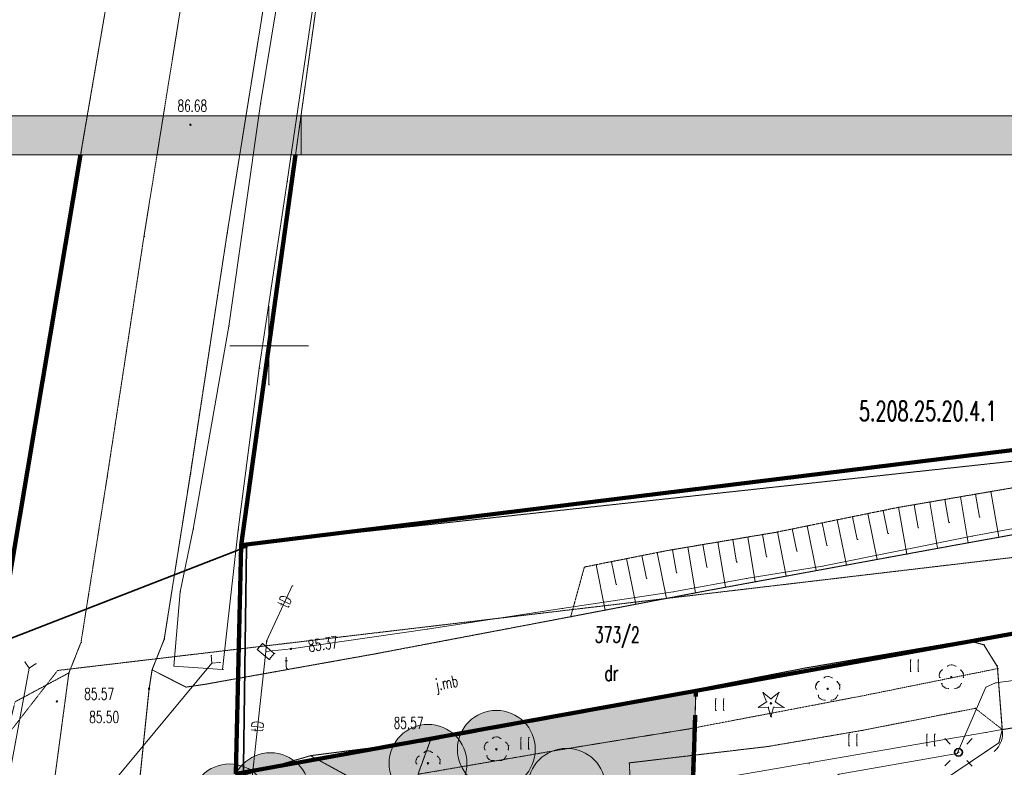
# Model space of a CAD drawing. Extents: x -280518 to 406552, y -27905 to 3675735.
# Tile 60 of 68: x -179824 to -116628, y 147579 to 195562. Entities that reach past the tile are written whole.
import ezdxf

# ---------------------------------------------------------------- set-up
doc = ezdxf.new("R2010")
doc.units = 0
doc.header["$MEASUREMENT"] = 0
for name, pattern in [('L_0_03', [1, 0.5, -0.5]), ('L_0_06', [2, 1.5, -0.5]), ('L_0_0C', [3, 2, -1]), ('Long Dashed', [2400, 1200, -1200]), ('Wipeout_Contour', [1000, 0, -1000])]:
    doc.linetypes.add(name, pattern=pattern)
for name, color, linetype, lineweight in [('000_Inne__niezydentyfikowane__Nr_Pióra__7', 7, 'Continuous', 13), ('0_Nr_Pióra__7', 7, 'Continuous', 13), ('ARCH MAPA RUSINOWO_Nr_Pióra__60', 230, 'Continuous', 211), ('Arch opisy_Nr_Pióra__80', 3, 'Continuous', 211), ('ARCH TABELA_Nr_Pióra__21', 7, 'Continuous', 9), ('arch wypelnienia_Nr_Pióra__19', 255, 'Continuous', 13), ('arch wypelnienia_Nr_Pióra__21', 7, 'Continuous', 9), ('brama_Nr_Pióra__7', 7, 'Continuous', 13), ('bt_Nr_Pióra__7', 7, 'Continuous', 13), ('drzewo_iglaste_Nr_Pióra__7', 7, 'Continuous', 13), ('drzewo_lisciaste_Nr_Pióra__7', 7, 'Continuous', 13), ('furtka_Nr_Pióra__7', 7, 'Continuous', 13), ('GES_UrzadzeniaSiecElektroenergetyczna_P_Nr_Pióra__1', 7, 'Continuous', 25), ('jezdnia_Atr17_Nr_Pióra__7', 7, 'Continuous', 13), ('jezdnia_Nr_Pióra__7', 7, 'Continuous', 13), ('kraweznik_Nr_Pióra__7', 7, 'Continuous', 13), ('ogr_Nr_Pióra__7', 7, 'Continuous', 13), ('opios_Nr_Pióra__7', 7, 'Continuous', 13), ('pikieta_sztuczna_Atr2_Nr_Pióra__7', 7, 'Continuous', 13), ('pikieta_sztuczna_Nr_Pióra__7', 7, 'Continuous', 13), ('przepust_Nr_Pióra__7', 7, 'Continuous', 13), ('przewod_elektroenergetyczny_podziemny_Nr_Pióra__7', 7, 'Continuous', 13), ('przewod_telekomunikacyjny_napowietrzny_Nr_Pióra__30', 134, 'Continuous', 35), ('przewod_telekomunikacyjny_podziemny_Atr1_Nr_Pióra__7', 7, 'Continuous', 13), ('przewod_telekomunikacyjny_podziemny_Nr_Pióra__7', 7, 'Continuous', 13), ('row_przydrozny__poligon__Nr_Pióra__7', 7, 'Continuous', 13), ('rzedna_Atr2_Nr_Pióra__7', 7, 'Continuous', 13), ('rzedna_Nr_Pióra__7', 7, 'Continuous', 13), ('skarpa_nieumocniona_Nr_Pióra__7', 7, 'Continuous', 13), ('szafa_telekomunikacyjna_lub_kontener_Atr17_Nr_Pióra__7', 7, 'Continuous', 13), ('szafa_telekomunikacyjna_lub_kontener_Nr_Pióra__7', 7, 'Continuous', 13), ('trawnik_Nr_Pióra__7', 7, 'Continuous', 13), ('Wstawianie_ramki_sekcyjnej_z_opisem_Nr_Pióra__7', 7, 'Continuous', 13), ('Zakres_Nr_Pióra__7', 7, 'Continuous', 13)]:
    doc.layers.add(name, color=color, linetype=linetype, lineweight=lineweight)
for name, color, linetype, lineweight, true_color in [('210_oznaczenie_konturu_uzytku_gruntowego_Nr_Pióra__3', 7, 'Continuous', 13, 0xff6600), ('211_numer_dzialki_ewidencyjnej_Nr_Pióra__96', 7, 'Continuous', 13, 0x00d59f), ('218_kontur_uzytku_gruntowego_Nr_Pióra__3', 7, 'Continuous', 13, 0xff6600), ('219_dzialka_ewidencyjna_Nr_Pióra__96', 7, 'Continuous', 13, 0x00d59f), ('arch wypelnienia_Nr_Pióra__4', 7, 'Continuous', 9, 0x029e21), ('Arch zieleń_Nr_Pióra__4', 7, 'Continuous', 9, 0x029e21)]:
    doc.layers.add(name, color=color, linetype=linetype, lineweight=lineweight, true_color=true_color)
doc.layers.add('GES_UrzadzeniaSiecElektroenergetyczna_P', color=7, linetype='Continuous')
doc.styles.add('GENERATED_STYLE_9', font='Simplex.shx', dxfattribs={"bigfont": 'BIGFONT.SHX'})
doc.linetypes.add('L_0_15_SHX', pattern='A,0,[2,Rusinowo ZAGOSPODAROWANIE1.Shx,S=7.5,R=0,X=0,Y=0],-7.5,0', length=7.5)
doc.linetypes.add('L_0_B0_SHX', pattern='A,0,[3,Rusinowo ZAGOSPODAROWANIE1.Shx,S=15,R=0,X=0,Y=0],-15,0', length=15)

msp = doc.modelspace()

# ---------------------------------------------------------------- hatches: boundary and pattern name
at = {"layer": 'arch wypelnienia_Nr_Pióra__19', "linetype": 'Continuous'}
h = msp.add_hatch(color=256, dxfattribs=at)
h.paths.add_polyline_path([(-280518, 189388), (-71768, 189388), (-71768, 42138), (-280518, 42138)], flags=0)
h.paths.add_polyline_path([(-268018, 44638), (-268018, 186888), (-74268, 186888), (-74268, 73694), (-161338, 73694), (-161768, 73694), (-161768, 44638)], flags=0)
at = {"layer": 'arch wypelnienia_Nr_Pióra__4', "linetype": 'Continuous', "lineweight": 0, "true_color": 0x014f10}
msp.add_hatch(color=108, dxfattribs=at).paths.add_polyline_path([(-171130, 92333), (-167659, 92164, 0.417012), (-165053, 94551), (-164925, 97560), (-161128, 97411), (-161275, 93664, 0.414214), (-159978, 92262, 0.414214), (-155991, 95959), (-155139, 117743), (-154868, 124687), (-159864, 124883), (-159755, 127681), (-154759, 127485), (-154727, 128285), (-143086, 127830), (-143176, 125536), (-141117, 125456), (-134732, 125206), (-134723, 125456), (-133823, 125421), (-133822, 125451), (-133322, 125431), (-133318, 125546), (-137298, 125735), (-136418, 152485), (-165958, 147155), (-167118, 146075), (-168671, 125240), (-155203, 124234), (-157213, 97309), (-170683, 98315)], flags=0)
at = {"layer": 'arch wypelnienia_Nr_Pióra__4', "linetype": 'Continuous', "lineweight": 0, "true_color": 0x002708}
for points in [[(-146728, 148735, 1), (-151728, 148735, 1)], [(-151118, 147835, 1), (-156118, 147835, 1)], [(-161228, 146015, 1), (-166228, 146015, 1)], [(-142218, 146295, 1), (-147218, 146295, 1)], [(-163848, 145295, 1), (-168848, 145295, 1)]]:
    msp.add_hatch(color=98, dxfattribs=at).paths.add_polyline_path(points, flags=0)
at = {"layer": 'drzewo_iglaste_Nr_Pióra__7', "linetype": 'Continuous'}
msp.add_hatch(color=256, dxfattribs=at).paths.add_polyline_path([(-131608, 151635, 1), (-131608, 151735, 1)], flags=0)
at = {"layer": 'drzewo_lisciaste_Nr_Pióra__7', "linetype": 'Continuous'}
for points in [[(-120028, 153315, 1), (-120028, 153415, 1)], [(-127958, 152565, 1), (-127958, 152665, 1)], [(-149228, 148685, 1), (-149228, 148785, 1)], [(-153618, 147785, 1), (-153618, 147885, 1)]]:
    msp.add_hatch(color=256, dxfattribs=at).paths.add_polyline_path(points, flags=0)
at = {"layer": 'pikieta_sztuczna_Nr_Pióra__7', "linetype": 'Continuous'}
for points in [[(-168868, 188770, 1), (-168868, 188860, 1)], [(-171518, 152580, 1), (-171518, 152670, 1)], [(-177438, 151760, 1), (-177438, 151850, 1)], [(-153458, 149270, 1), (-153458, 149360, 1)]]:
    msp.add_hatch(color=256, dxfattribs=at).paths.add_polyline_path(points, flags=0)
at = {"layer": 'rzedna_Nr_Pióra__7', "linetype": 'Continuous'}
msp.add_hatch(color=256, dxfattribs=at).paths.add_polyline_path([(-162408, 155130, 1), (-162408, 155220, 1)], flags=0)

# ---------------------------------------------------------------- linework, layer by layer
at = {"layer": '000_Inne__niezydentyfikowane__Nr_Pióra__7', "linetype": 'Continuous', "flags": 128}
for points in [[(-119448, 164945), (-118948, 161985)], [(-118468, 165115), (-118218, 163635)], [(-117488, 165275), (-116988, 162345)], [(-122408, 164435), (-122158, 162945)], [(-121418, 164605), (-120908, 161635)], [(-120438, 164775), (-120178, 163295)], [(-125388, 163865), (-124788, 160925)], [(-124398, 164065), (-124098, 162585)], [(-123408, 164265), (-122888, 161265)], [(-129278, 163075), (-128698, 160205)], [(-128318, 163265), (-128018, 161825)], [(-127348, 163465), (-126758, 160555)], [(-126368, 163665), (-126068, 162205)], [(-132138, 162515), (-131898, 161085)], [(-131188, 162685), (-130618, 159855)], [(-130238, 162875), (-129948, 161455)], [(-135978, 161875), (-135728, 160415)], [(-135008, 162035), (-134528, 159135)], [(-134048, 162195), (-133808, 160755)], [(-133098, 162355), (-132608, 159485)], [(-139888, 161165), (-139598, 159695)], [(-138908, 161365), (-138318, 158415)], [(-137928, 161545), (-137678, 160065)], [(-136948, 161715), (-136458, 158775)], [(-142818, 160585), (-142238, 157665)], [(-141838, 160775), (-141548, 159315)], [(-140868, 160975), (-140288, 158045)]]:
    msp.add_lwpolyline(points, dxfattribs=at)
at = {"layer": '0_Nr_Pióra__7', "linetype": 'Continuous'}
for p, q in [((-164368, 190155), (-164318, 190155)), ((-168868, 188815), (-168818, 188815)), ((-162658, 185185), (-162608, 185185)), ((-171848, 181655), (-171798, 181655)), ((-166508, 181855), (-166458, 181855)), ((-163838, 177125), (-163788, 177125)), ((-166408, 175885), (-166358, 175885)), ((-166338, 174625), (-166288, 174625)), ((-161338, 174625), (-161288, 174625)), ((-164448, 173205), (-164398, 173205)), ((-163838, 172125), (-163788, 172125)), ((-174208, 166215), (-174158, 166215)), ((-168868, 166415), (-168818, 166415)), ((-119448, 164945), (-119398, 164945)), ((-118468, 165115), (-118418, 165115)), ((-117488, 165275), (-117438, 165275)), ((-122408, 164435), (-122358, 164435)), ((-121418, 164605), (-121368, 164605)), ((-120438, 164775), (-120388, 164775)), ((-125388, 163865), (-125338, 163865)), ((-124398, 164065), (-124348, 164065)), ((-123518, 164245), (-123468, 164245)), ((-123408, 164265), (-123358, 164265)), ((-129278, 163075), (-129228, 163075)), ((-128318, 163265), (-128268, 163265)), ((-127348, 163465), (-127298, 163465)), ((-126368, 163665), (-126318, 163665)), ((-120178, 163295), (-120128, 163295)), ((-118218, 163635), (-118168, 163635)), ((-168698, 162865), (-168648, 162865)), ((-165808, 162825), (-165758, 162825)), ((-132138, 162515), (-132088, 162515)), ((-131328, 162655), (-131278, 162655)), ((-131188, 162685), (-131138, 162685)), ((-130238, 162875), (-130188, 162875)), ((-124098, 162585), (-124048, 162585)), ((-122158, 162945), (-122108, 162945)), ((-118708, 162415), (-118658, 162415)), ((-135978, 161875), (-135928, 161875)), ((-135008, 162035), (-134958, 162035)), ((-134048, 162195), (-133998, 162195)), ((-133098, 162355), (-133048, 162355)), ((-128018, 161825), (-127968, 161825)), ((-126068, 162205), (-126018, 162205)), ((-120018, 161795), (-119968, 161795)), ((-118948, 161985), (-118898, 161985)), ((-116988, 162345), (-116938, 162345)), ((-139888, 161165), (-139838, 161165)), ((-138908, 161365), (-138858, 161365)), ((-138238, 161495), (-138188, 161495)), ((-137928, 161545), (-137878, 161545)), ((-136948, 161715), (-136898, 161715)), ((-129948, 161455), (-129898, 161455)), ((-122888, 161265), (-122838, 161265)), ((-120908, 161635), (-120858, 161635)), ((-142818, 160585), (-142768, 160585)), ((-141838, 160775), (-141788, 160775)), ((-140868, 160975), (-140818, 160975)), ((-133808, 160755), (-133758, 160755)), ((-131898, 161085), (-131848, 161085)), ((-126758, 160555), (-126708, 160555)), ((-124788, 160925), (-124738, 160925)), ((-143578, 160435), (-143528, 160435)), ((-137678, 160065), (-137628, 160065)), ((-135728, 160415), (-135678, 160415)), ((-128698, 160205), (-128648, 160205)), ((-128298, 160485), (-128248, 160485)), ((-141548, 159315), (-141498, 159315)), ((-139598, 159695), (-139548, 159695)), ((-133188, 159695), (-133138, 159695)), ((-132608, 159485), (-132558, 159485)), ((-130618, 159855), (-130568, 159855)), ((-169528, 158835), (-169478, 158835)), ((-162328, 159225), (-162278, 159225)), ((-137878, 158845), (-137828, 158845)), ((-136458, 158775), (-136408, 158775)), ((-135668, 158925), (-135618, 158925)), ((-134528, 159135), (-134478, 159135)), ((-140288, 158045), (-140238, 158045)), ((-138318, 158415), (-138268, 158415)), ((-145018, 157765), (-144968, 157765)), ((-142238, 157665), (-142188, 157665)), ((-144458, 157245), (-144408, 157245)), ((-153678, 156455), (-153628, 156455)), ((-175888, 155595), (-175838, 155595)), ((-170548, 155795), (-170498, 155795)), ((-164249, 155518), (-164199, 155518)), ((-163978, 155685), (-163928, 155685)), ((-119018, 155725), (-118968, 155725)), ((-164571, 155136), (-164521, 155136)), ((-164028, 155005), (-163978, 155005)), ((-163484, 154875), (-163434, 154875)), ((-162408, 155175), (-162358, 155175)), ((-162408, 155175), (-162358, 155175)), ((-157038, 154855), (-156988, 154855)), ((-117938, 155445), (-117888, 155445)), ((-179501, 154348), (-179451, 154348)), ((-178805, 154218), (-178755, 154218)), ((-167534, 154764), (-167484, 154764)), ((-167488, 154265), (-167438, 154265)), ((-166989, 154311), (-166939, 154311)), ((-163806, 154492), (-163756, 154492)), ((-122659, 154484), (-122609, 154484)), ((-122159, 154484), (-122109, 154484)), ((-179218, 153935), (-179168, 153935)), ((-177388, 153795), (-177338, 153795)), ((-176668, 153635), (-176618, 153635)), ((-171328, 153835), (-171278, 153835)), ((-169938, 154065), (-169888, 154065)), ((-166798, 153865), (-166748, 153865)), ((-129388, 153955), (-129338, 153955)), ((-122659, 153734), (-122609, 153734)), ((-122159, 153734), (-122109, 153734)), ((-120788, 153613), (-120738, 153613)), ((-120615, 153831), (-120565, 153831)), ((-120289, 154068), (-120239, 154068)), ((-120028, 154165), (-119978, 154165)), ((-119767, 154068), (-119717, 154068)), ((-119440, 153831), (-119390, 153831)), ((-119267, 153613), (-119217, 153613)), ((-117098, 154095), (-117048, 154095)), ((-117058, 153915), (-117008, 153915)), ((-128545, 153081), (-128495, 153081)), ((-128219, 153318), (-128169, 153318)), ((-127958, 153415), (-127908, 153415)), ((-127697, 153318), (-127647, 153318)), ((-127370, 153081), (-127320, 153081)), ((-120777, 153336), (-120727, 153336)), ((-120652, 152950), (-120602, 152950)), ((-120028, 153365), (-119978, 153365)), ((-119403, 152950), (-119353, 152950)), ((-119278, 153336), (-119228, 153336)), ((-117188, 153005), (-117138, 153005)), ((-171518, 152625), (-171468, 152625)), ((-171518, 152625), (-171468, 152625)), ((-169148, 152725), (-169098, 152725)), ((-167938, 152905), (-167888, 152905)), ((-136758, 152515), (-136708, 152515)), ((-132120, 152391), (-132070, 152391)), ((-131096, 152391), (-131046, 152391)), ((-128718, 152863), (-128668, 152863)), ((-128707, 152586), (-128657, 152586)), ((-127958, 152615), (-127908, 152615)), ((-127208, 152586), (-127158, 152586)), ((-127197, 152863), (-127147, 152863)), ((-120497, 152717), (-120447, 152717)), ((-120229, 152643), (-120179, 152643)), ((-119827, 152643), (-119777, 152643)), ((-119558, 152717), (-119508, 152717)), ((-117818, 152725), (-117768, 152725)), ((-177438, 151805), (-177388, 151805)), ((-135159, 151984), (-135109, 151984)), ((-134659, 151984), (-134609, 151984)), ((-131891, 151778), (-131841, 151778)), ((-131608, 151984), (-131558, 151984)), ((-131608, 151685), (-131558, 151685)), ((-131325, 151778), (-131275, 151778)), ((-128582, 152200), (-128532, 152200)), ((-128427, 151967), (-128377, 151967)), ((-128159, 151893), (-128109, 151893)), ((-127757, 151893), (-127707, 151893)), ((-127488, 151967), (-127438, 151967)), ((-127333, 152200), (-127283, 152200)), ((-125838, 152145), (-125788, 152145)), ((-143918, 151185), (-143868, 151185)), ((-135159, 151234), (-135109, 151234)), ((-134659, 151234), (-134609, 151234)), ((-132436, 151417), (-132386, 151417)), ((-131783, 151445), (-131733, 151445)), ((-131433, 151445), (-131383, 151445)), ((-130780, 151417), (-130730, 151417)), ((-118498, 151365), (-118448, 151365)), ((-131608, 150815), (-131558, 150815)), ((-136928, 150035), (-136878, 150035)), ((-125768, 149945), (-125718, 149945)), ((-117827, 149821), (-117777, 149821)), ((-116758, 150005), (-116708, 150005)), ((-153458, 149315), (-153408, 149315)), ((-153458, 149315), (-153408, 149315)), ((-149815, 149201), (-149765, 149201)), ((-149489, 149438), (-149439, 149438)), ((-149228, 149535), (-149178, 149535)), ((-148967, 149438), (-148917, 149438)), ((-148640, 149201), (-148590, 149201)), ((-147659, 149484), (-147609, 149484)), ((-147159, 149484), (-147109, 149484)), ((-126599, 149714), (-126549, 149714)), ((-126099, 149714), (-126049, 149714)), ((-121599, 149714), (-121549, 149714)), ((-121099, 149714), (-121049, 149714)), ((-116978, 149145), (-116928, 149145)), ((-153879, 148538), (-153829, 148538)), ((-153618, 148635), (-153568, 148635)), ((-153357, 148538), (-153307, 148538)), ((-149988, 148983), (-149938, 148983)), ((-149977, 148706), (-149927, 148706)), ((-149228, 148735), (-149178, 148735)), ((-148478, 148706), (-148428, 148706)), ((-148467, 148983), (-148417, 148983)), ((-147659, 148734), (-147609, 148734)), ((-147159, 148734), (-147109, 148734)), ((-144958, 148735), (-144908, 148735)), ((-131798, 148915), (-131748, 148915)), ((-126599, 148964), (-126549, 148964)), ((-126099, 148964), (-126049, 148964)), ((-121599, 148964), (-121549, 148964)), ((-121099, 148964), (-121049, 148964)), ((-161158, 148325), (-161108, 148325)), ((-154378, 148083), (-154328, 148083)), ((-154205, 148301), (-154155, 148301)), ((-153030, 148301), (-152980, 148301)), ((-152857, 148083), (-152807, 148083)), ((-149852, 148320), (-149802, 148320)), ((-149697, 148087), (-149647, 148087)), ((-149429, 148013), (-149379, 148013)), ((-149027, 148013), (-148977, 148013)), ((-148758, 148087), (-148708, 148087)), ((-148603, 148320), (-148553, 148320)), ((-154367, 147806), (-154317, 147806)), ((-153618, 147835), (-153568, 147835)), ((-152868, 147806), (-152818, 147806)), ((-140698, 147865), (-140648, 147865)), ((-129178, 147795), (-129128, 147795))]:
    msp.add_line(p, q, dxfattribs=at)
at = {"layer": '218_kontur_uzytku_gruntowego_Nr_Pióra__3', "linetype": 'L_0_03', "flags": 128}
for points in [[(-165608, 161845), (-148978, 281225)], [(-171818, 210765), (-175658, 188385)], [(-175658, 188385), (-181298, 155035)], [(-92058, 169835), (-165608, 161845)], [(-165608, 161845), (-165958, 147155)], [(-165958, 147155), (-165608, 161845)], [(-82358, 162245), (-136418, 152485)], [(-136418, 152485), (-82358, 162245)], [(-165958, 147155), (-136418, 152485)], [(-136418, 152485), (-165958, 147155)], [(-136418, 152485), (-137298, 125735)], [(-137298, 125735), (-136418, 152485)]]:
    msp.add_lwpolyline(points, dxfattribs=at)
at = {"layer": '219_dzialka_ewidencyjna_Nr_Pióra__96', "linetype": 'Continuous', "flags": 128}
for points in [[(-143748, 318715), (-165608, 161845)], [(-175658, 188385), (-169398, 224835)], [(-181298, 155035), (-175658, 188385)], [(-92058, 169835), (-165608, 161845)], [(-136418, 152485), (-68048, 164825)], [(-165608, 161845), (-165958, 147155)], [(-165958, 147155), (-136418, 152485)], [(-137298, 125735), (-136418, 152485)]]:
    msp.add_lwpolyline(points, dxfattribs=at)
at = {"layer": 'ARCH MAPA RUSINOWO_Nr_Pióra__60', "linetype": 'Continuous', "flags": 128}
for points in [[(-175911, 186888), (-181298, 155035), (-200386, 147026)], [(-165608, 161845), (-162118, 186888)], [(-137298, 125735), (-136473, 150813)]]:
    msp.add_lwpolyline(points, dxfattribs=at)
at = {"layer": 'Arch opisy_Nr_Pióra__80', "linetype": 'Long Dashed'}
for p, q in [((-136418, 152485), (-165958, 147155)), ((-137298, 125735), (-136418, 152485))]:
    msp.add_line(p, q, dxfattribs=at)
at = {"layer": 'ARCH TABELA_Nr_Pióra__21', "linetype": 'Continuous'}
for p, q in [((-161768, 186888), (-161768, 189388)), ((-161768, 186888), (-161768, 189388)), ((-278018, 186888), (-171768, 186888)), ((-171768, 186888), (-74268, 186888))]:
    msp.add_line(p, q, dxfattribs=at)
at = {"layer": 'arch wypelnienia_Nr_Pióra__21', "linetype": 'Continuous', "flags": 128}
for points in [[(-280518, 189388), (-71768, 189388), (-71768, 42138), (-280518, 42138)], [(-268018, 44638), (-268018, 186888), (-74268, 186888), (-74268, 73694), (-161338, 73694), (-161768, 73694), (-161768, 44638)]]:
    msp.add_lwpolyline(points, close=True, dxfattribs=at)
at = {"layer": 'Arch zieleń_Nr_Pióra__4', "linetype": 'Continuous'}
for centre in [(-149228, 148735), (-153618, 147835), (-163728, 146015), (-144718, 146295), (-166348, 145295)]:
    msp.add_circle(centre, 2500, dxfattribs=at)
at = {"layer": 'brama_Nr_Pióra__7', "linetype": 'Continuous'}
msp.add_line((-113417, 150495), (-116758, 150005), dxfattribs=at)
at = {"layer": 'drzewo_iglaste_Nr_Pióra__7', "linetype": 'Continuous', "flags": 128}
for points in [[(-131891, 151778), (-132120, 152391)], [(-132120, 152391), (-131608, 151984)], [(-131608, 151984), (-131096, 152391)], [(-131096, 152391), (-131325, 151778)], [(-132436, 151417), (-131891, 151778)], [(-131325, 151778), (-130780, 151417)], [(-131783, 151445), (-132436, 151417)], [(-131608, 150815), (-131783, 151445)], [(-131433, 151445), (-131608, 150815)], [(-130780, 151417), (-131433, 151445)]]:
    msp.add_lwpolyline(points, dxfattribs=at)
at = {"layer": 'drzewo_iglaste_Nr_Pióra__7', "linetype": 'Continuous'}
msp.add_circle((-131608, 151685), 50, dxfattribs=at)
at = {"layer": 'drzewo_lisciaste_Nr_Pióra__7', "linetype": 'Continuous'}
for centre in [(-120028, 153365), (-127958, 152615), (-149228, 148735), (-153618, 147835)]:
    msp.add_circle(centre, 50, dxfattribs=at)
for centre, start, end in [((-120408, 153489), 121.308, 202.548), ((-120028, 153765), 49.272, 130.728), ((-119648, 153489), 337.452, 58.692), ((-128338, 152739), 121.308, 202.548), ((-127958, 153015), 49.272, 130.728), ((-127578, 152739), 337.452, 58.692), ((-120263, 153041), 193.221, 274.871), ((-119793, 153041), 265.129, 346.779), ((-128193, 152291), 193.221, 274.871), ((-127723, 152291), 265.129, 346.779), ((-149608, 148859), 121.308, 202.548), ((-149228, 149135), 49.272, 130.728), ((-148848, 148859), 337.452, 58.692), ((-153618, 148235), 49.272, 130.728), ((-153998, 147959), 121.308, 202.548), ((-153238, 147959), 337.452, 58.692), ((-149463, 148411), 193.221, 274.871), ((-148993, 148411), 265.129, 346.779)]:
    msp.add_arc(centre, 400, start, end, dxfattribs=at)
at = {"layer": 'furtka_Nr_Pióra__7', "linetype": 'Continuous', "flags": 128}
msp.add_lwpolyline([(-116758, 150005), (-117827, 149821)], dxfattribs=at)
at = {"layer": 'furtka_Nr_Pióra__7', "linetype": 'Continuous'}
msp.add_arc((-118236, 149751), 1500, 309.75164, 9.77, dxfattribs=at)
at = {"layer": 'jezdnia_Nr_Pióra__7', "linetype": 'L_0_06', "flags": 128}
for points in [[(-176668, 153635), (-178658, 138785), (-182548, 142015), (-180118, 151785)], [(-154258, 147135), (-153938, 145235), (-153698, 143705), (-155418, 143415), (-157498, 143075), (-157758, 144365), (-157988, 145245), (-158218, 146115), (-158428, 146835), (-161158, 148325), (-153458, 149315)]]:
    msp.add_lwpolyline(points, close=True, dxfattribs=at)
at = {"layer": 'kraweznik_Nr_Pióra__7', "linetype": 'Continuous', "flags": 128}
for points in [[(-178408, 47705), (-178068, 63225), (-177958, 66335), (-177738, 71655), (-177478, 78255), (-177218, 86205), (-176948, 92825), (-176758, 97375), (-176058, 109515), (-174568, 124875), (-172928, 138825), (-172568, 142445), (-171518, 152625), (-171328, 153835), (-170548, 155795), (-168868, 166415), (-166508, 181855), (-163618, 199855)], [(-88538, 167375), (-93118, 166505), (-101378, 165165), (-120018, 161795), (-135668, 158925), (-144458, 157245), (-157038, 154855), (-167938, 152905), (-169148, 152725), (-171328, 153835)], [(-116758, 150005), (-117058, 153915), (-117098, 154095), (-117938, 155445), (-119018, 155725), (-129388, 153955), (-136758, 152515), (-143918, 151185), (-153458, 149315)], [(-113417, 150495), (-116758, 150005)], [(-161158, 148325), (-167808, 146385), (-168938, 144535), (-172568, 142445)]]:
    msp.add_lwpolyline(points, dxfattribs=at)
at = {"layer": 'pikieta_sztuczna_Nr_Pióra__7', "linetype": 'Continuous'}
for centre in [(-168868, 188815), (-171518, 152625), (-177438, 151805), (-153458, 149315)]:
    msp.add_circle(centre, 45, dxfattribs=at)
at = {"layer": 'przepust_Nr_Pióra__7', "linetype": 'Continuous', "flags": 128}
for points in [[(-182148, 136625), (-167488, 154265)], [(-179218, 153935), (-179501, 154348)], [(-179218, 153935), (-178805, 154218)], [(-167488, 154265), (-167534, 154764)], [(-167488, 154265), (-166989, 154311)], [(-179218, 153935), (-182428, 136685)]]:
    msp.add_lwpolyline(points, dxfattribs=at)
at = {"layer": 'przewod_telekomunikacyjny_napowietrzny_Nr_Pióra__30', "linetype": 'Continuous'}
for p, q in [((-165258, 161735), (-192388, 151215)), ((-192388, 151215), (-165258, 161735)), ((-165548, 141065), (-165258, 161735)), ((-165258, 161735), (-165208, 161735)), ((-165258, 161735), (-165208, 161735))]:
    msp.add_line(p, q, dxfattribs=at)
at = {"layer": 'przewod_telekomunikacyjny_napowietrzny_Nr_Pióra__30', "linetype": 'L_0_B0_SHX'}
for p, q in [((-165258, 161735), (-192388, 151215)), ((-192388, 151215), (-165258, 161735)), ((-165548, 141065), (-165258, 161735))]:
    msp.add_line(p, q, dxfattribs=at)
at = {"layer": 'przewod_telekomunikacyjny_podziemny_Nr_Pióra__7', "linetype": 'Continuous', "flags": 128}
for points in [[(-91868, 157695), (-93378, 167045), (-94598, 166845), (-118708, 162415), (-128298, 160485), (-133188, 159695), (-137878, 158845), (-145018, 157765), (-153678, 156455), (-162408, 155175), (-164028, 155005)], [(-164028, 155005), (-163978, 155685), (-162328, 159225)], [(-165548, 141065), (-164028, 155005)]]:
    msp.add_lwpolyline(points, dxfattribs=at)
at = {"layer": 'row_przydrozny__poligon__Nr_Pióra__7', "linetype": 'Continuous', "flags": 128}
msp.add_lwpolyline([(-160468, 199995), (-162658, 185185), (-164448, 173205), (-165808, 162825), (-166798, 153865), (-169938, 154065), (-169528, 158835), (-168698, 162865), (-166408, 175885), (-164368, 190155), (-161328, 208605)], dxfattribs=at)
at = {"layer": 'rzedna_Nr_Pióra__7', "linetype": 'Continuous'}
msp.add_circle((-162408, 155175), 45, dxfattribs=at)
at = {"layer": 'skarpa_nieumocniona_Nr_Pióra__7', "linetype": 'L_0_06', "flags": 128}
msp.add_lwpolyline([(-84958, 167985), (-88538, 167375), (-93118, 166505), (-101378, 165165), (-120018, 161795), (-135668, 158925), (-144458, 157245), (-143578, 160435), (-138238, 161495), (-131328, 162655), (-123518, 164245), (-114998, 165705), (-101988, 168195), (-94018, 169895), (-92368, 169805), (-89488, 169655), (-84948, 169435)], close=True, dxfattribs=at)
msp.add_lwpolyline([(-84958, 167985), (-88538, 167375), (-93118, 166505), (-101378, 165165), (-120018, 161795), (-135668, 158925), (-144458, 157245), (-143578, 160435), (-138238, 161495), (-131328, 162655), (-123518, 164245), (-114998, 165705), (-101988, 168195), (-94018, 169895), (-92368, 169805), (-89488, 169655), (-84948, 169435)], close=True, dxfattribs=at)
at = {"layer": 'szafa_telekomunikacyjna_lub_kontener_Nr_Pióra__7', "linetype": 'Continuous', "flags": 128}
for points in [[(-164571, 155136), (-164249, 155518)], [(-164249, 155518), (-163484, 154875)], [(-164571, 155136), (-163806, 154492)], [(-163806, 154492), (-163484, 154875)]]:
    msp.add_lwpolyline(points, dxfattribs=at)
at = {"layer": 'trawnik_Nr_Pióra__7', "linetype": 'L_0_03', "flags": 128}
for points in [[(-122659, 153734), (-122659, 154484)], [(-122159, 153734), (-122159, 154484)], [(-135159, 151234), (-135159, 151984)], [(-134659, 151234), (-134659, 151984)], [(-147659, 148734), (-147659, 149484)], [(-147159, 148734), (-147159, 149484)], [(-126599, 148964), (-126599, 149714)], [(-126099, 148964), (-126099, 149714)], [(-121599, 148964), (-121599, 149714)], [(-121099, 148964), (-121099, 149714)]]:
    msp.add_lwpolyline(points, dxfattribs=at)
msp.add_lwpolyline([(-167808, 146385), (-161158, 148325), (-158428, 146835), (-158218, 146115), (-168738, 144085), (-168938, 144535)], close=True, dxfattribs=at)
at = {"layer": 'Wstawianie_ramki_sekcyjnej_z_opisem_Nr_Pióra__7', "linetype": 'Continuous', "flags": 128}
for points in [[(-163838, 172125), (-163838, 177125)], [(-163838, 172125), (-163838, 177125)], [(-166338, 174625), (-161338, 174625)], [(-166338, 174625), (-161338, 174625)]]:
    msp.add_lwpolyline(points, dxfattribs=at)

# ---------------------------------------------------------------- texts
at = {"layer": '210_oznaczenie_konturu_uzytku_gruntowego_Nr_Pióra__3', "linetype": 'Continuous', "insert": (-142294, 154126), "char_height": 1000, "attachment_point": 1, "style": 'GENERATED_STYLE_9'}
msp.add_mtext('{\\W0.660000x;dr}', dxfattribs=at)
at = {"layer": '211_numer_dzialki_ewidencyjnej_Nr_Pióra__96', "linetype": 'Continuous', "insert": (-142912, 156590), "char_height": 1000, "attachment_point": 1, "style": 'GENERATED_STYLE_9'}
msp.add_mtext('{\\W0.660000x;373/2}', dxfattribs=at)
at = {"layer": 'jezdnia_Atr17_Nr_Pióra__7', "linetype": 'Continuous', "insert": (-153212, 153228), "char_height": 750, "attachment_point": 1, "rotation": 11.1, "style": 'GENERATED_STYLE_9'}
msp.add_mtext('{\\W0.660000x;j.mb}', dxfattribs=at)
at = {"layer": 'opios_Nr_Pióra__7', "linetype": 'Continuous', "insert": (-125956, 171069), "char_height": 1250, "attachment_point": 1, "style": 'GENERATED_STYLE_9'}
msp.add_mtext('{\\W0.660000x;5.208.25.20.4.1}', dxfattribs=at)
at = {"layer": 'pikieta_sztuczna_Atr2_Nr_Pióra__7', "linetype": 'Continuous', "char_height": 750, "attachment_point": 1, "style": 'GENERATED_STYLE_9'}
for s, insert in [('{\\W0.660000x;86.68}', (-169699, 190414)), ('{\\W0.660000x;85.57}', (-175679, 152664)), ('{\\W0.660000x;85.50}', (-175359, 151174)), ('{\\W0.660000x;85.57}', (-155819, 150804))]:
    msp.add_mtext(s, dxfattribs=dict(at, insert=insert))
at = {"layer": 'przewod_telekomunikacyjny_podziemny_Atr1_Nr_Pióra__7', "linetype": 'Continuous', "char_height": 750, "attachment_point": 1, "style": 'GENERATED_STYLE_9'}
for insert, rotation in [((-163301, 158054), 65), ((-164972, 149887), 83.8)]:
    msp.add_mtext('{\\W0.660000x;tD}', dxfattribs=dict(at, insert=insert, rotation=rotation))
at = {"layer": 'rzedna_Atr2_Nr_Pióra__7', "linetype": 'Continuous', "insert": (-161355, 155720), "char_height": 750, "attachment_point": 1, "rotation": 8.3, "style": 'GENERATED_STYLE_9'}
msp.add_mtext('{\\W0.660000x;85.37}', dxfattribs=at)
at = {"layer": 'szafa_telekomunikacyjna_lub_kontener_Atr17_Nr_Pióra__7', "linetype": 'Continuous', "insert": (-162827, 154656), "char_height": 750, "attachment_point": 1, "style": 'GENERATED_STYLE_9'}
msp.add_mtext('{\\W0.660000x;t}', dxfattribs=at)

# ---------------------------------------------------------------- next in the draw order: wipeouts: each hides what was drawn before it
at = {"color": 254, "linetype": 'Wipeout_Contour', "lineweight": 0, "ltscale": 2288248.852185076}
msp.add_wipeout([(-119570, 148292), (-119445, 148326), (-119353, 148417), (-119320, 148542), (-119353, 148667), (-119445, 148759), (-119570, 148792), (-119695, 148759), (-119786, 148667), (-119820, 148542), (-119786, 148417), (-119695, 148326)], dxfattribs=at).dxf.layer = 'GES_UrzadzeniaSiecElektroenergetyczna_P'

# ---------------------------------------------------------------- next in the draw order: linework, layer by layer
at = {"layer": '0_Nr_Pióra__7', "linetype": 'Continuous'}
for p, q in [((-119570, 148542), (-119520, 148542)), ((-119658, 148465), (-119608, 148465))]:
    msp.add_line(p, q, dxfattribs=at)
at = {"layer": 'ARCH MAPA RUSINOWO_Nr_Pióra__60', "linetype": 'Continuous', "flags": 128}
for points in [[(-74268, 173083), (-165608, 161845), (-165958, 147155)], [(-165958, 147155), (-74268, 163699)]]:
    msp.add_lwpolyline(points, dxfattribs=at)
at = {"layer": 'bt_Nr_Pióra__7', "linetype": 'L_0_06', "flags": 128}
msp.add_lwpolyline([(-120360, 131525), (-120058, 137665), (-126508, 137965), (-126658, 134805), (-128858, 134875), (-128858, 136035), (-132918, 136055), (-133028, 142595), (-127308, 146175), (-121478, 146175), (-120718, 146625), (-116978, 149145), (-116758, 150005), (-113417, 150495), (-103588, 152335), (-103618, 149765), (-108548, 150115), (-108708, 146655), (-103928, 146665), (-103939, 147227), (-103268, 147185), (-103538, 143285), (-104116, 143319), (-111975, 142174), (-112430, 137073), (-118684, 134430), (-118928, 131785), (-118943, 131456)], close=True, dxfattribs=at)
at = {"layer": 'GES_UrzadzeniaSiecElektroenergetyczna_P_Nr_Pióra__1', "linetype": 'Continuous'}
msp.add_line((-119570, 148542), (-119520, 148542), dxfattribs=at)
at = {"layer": 'GES_UrzadzeniaSiecElektroenergetyczna_P_Nr_Pióra__1', "linetype": 'Continuous', "flags": 128}
for points in [[(-120100, 149072), (-120450, 149422)], [(-118690, 149422), (-119040, 149072)], [(-120440, 147672), (-120100, 148012)], [(-119040, 148012), (-118690, 147662)]]:
    msp.add_lwpolyline(points, dxfattribs=at)
msp.add_lwpolyline([(-119570, 148292), (-119445, 148326), (-119353, 148417), (-119320, 148542), (-119353, 148667), (-119445, 148759), (-119570, 148792), (-119695, 148759), (-119786, 148667), (-119820, 148542), (-119786, 148417), (-119695, 148326)], close=True, dxfattribs=at)
at = {"layer": 'GES_UrzadzeniaSiecElektroenergetyczna_P_Nr_Pióra__1', "linetype": 'Continuous'}
msp.add_circle((-119570, 148542), 250, dxfattribs=at)
at = {"layer": 'jezdnia_Nr_Pióra__7', "linetype": 'L_0_06', "flags": 128}
for points in [[(285352, 2827935), (277562, 2810715), (271372, 2796145), (261312, 2773715), (249882, 2748165), (248142, 2743375), (242242, 2730355), (233542, 2711115), (225782, 2693815), (216222, 2672415), (206472, 2651165), (189432, 2612485), (187482, 2608135), (184972, 2602115), (182542, 2597365), (177212, 2585275), (170622, 2570005), (165402, 2558665), (157832, 2541405), (155702, 2536775), (151672, 2527605), (145522, 2513615), (142562, 2507015), (140832, 2503265), (142412, 2501085), (141472, 2498445), (138422, 2497425), (134132, 2487705), (129372, 2477255), (128222, 2474565), (124972, 2466885), (117012, 2449375), (106352, 2424875), (104282, 2419625), (103902, 2418795), (99702, 2409535), (95562, 2399875), (87642, 2381835), (82852, 2370845), (77642, 2359275), (68622, 2339005), (62252, 2325005), (55272, 2309035), (49802, 2296505), (46682, 2289075), (39172, 2272255), (34312, 2260185), (31102, 2253365), (26382, 2242235), (21982, 2232225), (18742, 2225015), (13412, 2213415), (10552, 2207355), (2192, 2188925), (-4218, 2175165), (-10418, 2159675), (-12378, 2155195), (-18418, 2141345), (-24688, 2127295), (-25728, 2124725), (-29108, 2114615), (-32478, 2104965), (-33338, 2100765), (-34758, 2094245), (-35368, 2091235), (-35858, 2087735), (-37248, 2077715), (-38488, 2062955), (-40488, 2042055), (-41868, 2026495), (-43328, 2008685), (-44998, 1988755), (-45958, 1975605), (-46308, 1969295), (-47148, 1959485), (-47728, 1954085), (-48898, 1937665), (-49328, 1931645), (-49798, 1925185), (-50978, 1911725), (-51928, 1901785), (-52498, 1895505), (-52638, 1893275), (-54288, 1873965), (-55778, 1857715), (-57198, 1842625), (-59548, 1816765), (-60868, 1801635), (-61588, 1792535), (-62358, 1783205), (-63628, 1767595), (-65018, 1750515), (-65858, 1739665), (-67078, 1724375), (-68348, 1706765), (-68968, 1698255), (-67998, 1697735), (-66158, 1696755), (-66288, 1693695), (-69368, 1693025), (-70898, 1673905), (-71818, 1663695), (-72908, 1651065), (-71818, 1650255), (-68838, 1648015), (-69208, 1644125), (-72428, 1642245), (-73588, 1641565), (-74038, 1632565), (-75068, 1620985), (-75888, 1610175), (-76148, 1606825), (-76458, 1603125), (-77668, 1588945), (-78928, 1574165), (-80628, 1555625), (-83468, 1524215), (-85288, 1497555), (-87588, 1468095), (-91208, 1427565), (-93468, 1401895), (-93858, 1397345), (-93858, 1395575), (-94378, 1368255), (-95148, 1330855), (-96058, 1285265), (-96178, 1279615), (-96828, 1254745), (-97018, 1246705), (-96978, 1243575), (-97168, 1225315), (-97508, 1199625), (-98018, 1187925), (-98038, 1187505), (-98798, 1149585), (-98778, 1148245), (-98868, 1140885), (-98858, 1139475), (-99298, 1129975), (-99438, 1123185), (-100028, 1089835), (-100548, 1068305), (-101018, 1046555), (-101018, 1038645), (-101638, 1027035), (-101968, 1016095), (-102708, 1001885), (-103248, 986485), (-103678, 964745), (-103958, 952075), (-105108, 913625), (-105848, 887645), (-106408, 875755), (-108328, 812425), (-110168, 762165), (-110708, 746275), (-112098, 702445), (-113088, 666595), (-113868, 644795), (-115078, 614545), (-115588, 602865), (-115768, 595095), (-116088, 574855), (-116458, 565835), (-117318, 547885), (-117918, 530015), (-118718, 508845), (-119868, 489945), (-120688, 473315), (-122838, 459495), (-126088, 437525), (-129278, 416565), (-131178, 404385), (-133128, 390885), (-135398, 375905), (-137238, 363925), (-138928, 353525), (-140648, 342455), (-142618, 329865), (-143958, 321975), (-144998, 315285), (-147298, 299535), (-149478, 285165), (-151078, 274965), (-152408, 266605), (-154808, 252685), (-157028, 239535), (-158888, 227805), (-159698, 222255), (-162618, 207805), (-163618, 199855), (-166508, 181855), (-168868, 166415), (-170548, 155795), (-171328, 153835), (-171518, 152625), (-172568, 142445), (-172928, 138825), (-174568, 124875), (-176058, 109515), (-176758, 97375), (-176948, 92825), (-177218, 86205), (-177478, 78255), (-177738, 71655), (-178068, 63225), (-178408, 47705), (-178738, 31525), (-178848, 17605), (-178908, 2015), (-179198, -2285), (-178748, -5785), (-177408, -9745), (-174668, -13735), (-170858, -16295), (-189708, -11695), (-188628, -10625), (-187558, -9075), (-186548, -6185), (-185638, -1895), (-185198, 5835), (-185028, 15845), (-184718, 26615), (-184578, 39355), (-183978, 54135), (-183408, 68005), (-182638, 84115), (-182098, 97175), (-181538, 107115), (-181438, 108665), (-181418, 109075), (-180458, 117875), (-179328, 132325), (-178658, 138785), (-176668, 153635), (-175888, 155595), (-174208, 166215), (-171848, 181655), (-168958, 199655), (-167958, 207605), (-165038, 222055), (-164228, 227605), (-162368, 239335), (-160148, 252485), (-157748, 266405), (-156418, 274765), (-154818, 284965), (-152638, 299335), (-150338, 315085), (-147958, 329665), (-145988, 342255), (-144268, 353325), (-142578, 363725), (-140738, 375705), (-138468, 390685), (-136518, 404185), (-134508, 417385), (-132358, 429425), (-131088, 438045), (-129248, 450125), (-128088, 459485), (-126408, 470305), (-125758, 481125), (-124888, 493635), (-124018, 509495), (-123388, 521235), (-122978, 533825), (-122558, 547795), (-121798, 565635), (-121428, 574655), (-120318, 603055), (-120218, 605595), (-117878, 680105), (-116668, 721455), (-116238, 735805), (-114288, 791095), (-113008, 826295), (-111828, 861685), (-110948, 887905), (-110808, 892095), (-110198, 910515), (-108978, 942695), (-108398, 967385), (-107478, 997945), (-110078, 1000735), (-110018, 1003855), (-107458, 1006055), (-106518, 1042845), (-106128, 1075235), (-105678, 1083985), (-105328, 1099825), (-105278, 1116265), (-105058, 1129985), (-104958, 1141335), (-104628, 1154485), (-104128, 1166615), (-103998, 1169725), (-103698, 1177155), (-103308, 1186965), (-102678, 1202465), (-102558, 1204995), (-102208, 1223815), (-101778, 1242105), (-101808, 1246065), (-101768, 1249565), (-101578, 1259515), (-101208, 1283065), (-100978, 1304485), (-100688, 1320605), (-100388, 1334815), (-100168, 1356825), (-99438, 1379165), (-99128, 1387805), (-98918, 1393495), (-98958, 1398255), (-97928, 1409905), (-95518, 1435485), (-93868, 1454415), (-92328, 1472725), (-90368, 1495965), (-88468, 1519805), (-86718, 1540325), (-85308, 1558135), (-84278, 1574405), (-84268, 1574615), (-83358, 1583795), (-82438, 1595745), (-81538, 1606295), (-81108, 1612225), (-79798, 1626805), (-78498, 1641435), (-77258, 1657215), (-76558, 1667145), (-75698, 1679405), (-74578, 1693635), (-72978, 1711465), (-72178, 1721495), (-71218, 1733565), (-70798, 1739565), (-70658, 1741515), (-70498, 1743625), (-69528, 1756105), (-68828, 1765425), (-68158, 1775315), (-66938, 1789605), (-65808, 1801915), (-64918, 1811335), (-66978, 1812415), (-66698, 1815035), (-64458, 1817105), (-64208, 1819525), (-63618, 1826775), (-62818, 1835765), (-61508, 1850405), (-59438, 1872275), (-57548, 1891655), (-57538, 1891835), (-57358, 1894535), (-56918, 1898785), (-55478, 1916905), (-54488, 1929325), (-53288, 1944045), (-51998, 1959975), (-51848, 1963055), (-50228, 1984085), (-48368, 2006245), (-47858, 2012785), (-47528, 2016925), (-46658, 2027645), (-45228, 2047035), (-43258, 2065755), (-42138, 2077455), (-41398, 2086625), (-39838, 2096225), (-39088, 2101665), (-36008, 2111085), (-30918, 2126755), (-28628, 2132085), (-22608, 2145285), (-15308, 2161775), (-7678, 2179785), (-2798, 2190825), (5692, 2210185), (12482, 2225545), (16652, 2234245), (15622, 2235125), (13012, 2237375), (14282, 2239655), (18812, 2238805), (25372, 2253565), (31502, 2267505), (37882, 2282445), (48052, 2305985), (54012, 2319585), (60802, 2335035), (71522, 2359225), (77492, 2372395), (82762, 2384435), (87872, 2395355), (93792, 2408485), (98232, 2418455), (100652, 2424115), (106712, 2439135), (115532, 2458795), (121482, 2471965), (127862, 2486975), (137672, 2509465), (145782, 2527865), (148912, 2534925), (154652, 2547475), (160232, 2560135), (171642, 2586155), (176852, 2597615), (188952, 2625315), (200582, 2651315), (213412, 2680675), (225912, 2709015), (241742, 2744305), (248712, 2760375), (256902, 2778435), (262642, 2791385), (268382, 2805115), (275892, 2822285), (282782, 2838335), (286312, 2845915), (287452, 2848965), (288852, 2853845), (289672, 2857055), (290982, 2863555), (291382, 2868555), (290982, 2875955), (287442, 2886725), (285262, 2894025), (279772, 2911015), (274092, 2928565), (268292, 2946165), (263492, 2960475), (257562, 2978755), (251142, 2999295), (247412, 3011305), (244022, 3012015), (243492, 3014185), (244262, 3015205), (245482, 3016825), (242372, 3025045), (239212, 3033265), (235122, 3046735), (228852, 3065575), (221372, 3087105), (210472, 3118905), (201572, 3145395), (187962, 3186545), (179252, 3212295), (164932, 3255075), (162792, 3261355), (147712, 3305585), (136282, 3339725), (124862, 3373705), (114512, 3404895), (104142, 3435685), (92452, 3469795), (80652, 3505105), (71072, 3534345), (61322, 3563015), (55562, 3580805), (47392, 3605815), (39312, 3629445), (30822, 3654705), (23692, 3675735), (29012, 3672615), (37082, 3648765), (47012, 3619115), (59622, 3581175), (70602, 3548355), (84412, 3507035), (101152, 3456755), (109592, 3432165), (118372, 3405845), (124312, 3388015), (126222, 3382625), (134182, 3358855), (145872, 3324035), (155952, 3293965), (168332, 3257125), (177392, 3230435), (188052, 3199365), (192912, 3184185), (194622, 3179425), (206432, 3143505), (215392, 3117275), (222122, 3097535), (225682, 3087355), (229372, 3076555), (235662, 3058245), (242292, 3038345), (248482, 3020185), (251102, 3012725), (256642, 2995965), (260332, 2984965), (265992, 2968285), (269452, 2958075), (271232, 2953335), (273152, 2947935), (278902, 2930235), (285432, 2910705), (287772, 2903915), (289992, 2896225), (294622, 2881135), (296622, 2868365), (295872, 2863745), (294862, 2857185), (293192, 2850905), (291792, 2846365), (291312, 2844795), (287432, 2834905)], [(-169148, 152725), (-167938, 152905), (-157038, 154855), (-144458, 157245), (-135668, 158925), (-120018, 161795), (-101378, 165165), (-93118, 166505), (-88538, 167375), (-84958, 167985), (-78628, 169055), (-77778, 165755), (-83328, 162395), (-91358, 160765), (-92248, 160565), (-102338, 158665), (-112648, 156825), (-113448, 154565), (-113417, 150495), (-116758, 150005), (-117058, 153915), (-117098, 154095), (-117938, 155445), (-119018, 155725), (-129388, 153955), (-136758, 152515), (-143918, 151185), (-153458, 149315), (-161158, 148325), (-167808, 146385), (-168938, 144535), (-172568, 142445), (-171518, 152625), (-171328, 153835)]]:
    msp.add_lwpolyline(points, close=True, dxfattribs=at)
at = {"layer": 'kraweznik_Nr_Pióra__7', "linetype": 'Continuous', "flags": 128}
msp.add_lwpolyline([(-116758, 150005), (-116978, 149145), (-120718, 146625), (-121478, 146175), (-127308, 146175), (-133028, 142595), (-132918, 136055), (-128858, 136035), (-128858, 134875)], dxfattribs=at)
at = {"layer": 'ogr_Nr_Pióra__7', "linetype": 'Continuous'}
msp.add_line((-141264, 145789), (-117827, 149821), dxfattribs=at)
at = {"layer": 'ogr_Nr_Pióra__7', "linetype": 'L_0_15_SHX'}
msp.add_line((-141264, 145789), (-117827, 149821), dxfattribs=at)
at = {"layer": 'przewod_elektroenergetyczny_podziemny_Nr_Pióra__7', "linetype": 'Continuous', "flags": 128}
msp.add_lwpolyline([(-97698, 154305), (-99838, 155085), (-105328, 154545), (-117188, 153005), (-117818, 152725), (-119658, 148465), (-127228, 147135), (-134548, 142745), (-134928, 135005), (-136408, 133895), (-134508, 125715)], dxfattribs=at)
at = {"layer": 'trawnik_Nr_Pióra__7', "linetype": 'L_0_03', "flags": 128}
for points in [[(-153458, 149315), (-143918, 151185), (-136758, 152515), (-129388, 153955), (-119018, 155725), (-117938, 155445), (-117098, 154095), (-117058, 153915), (-125838, 152145), (-136928, 150035), (-144958, 148735), (-154258, 147135)], [(-140288, 126525), (-140568, 145295), (-140698, 147865), (-131798, 148915), (-125768, 149945), (-118498, 151365), (-116758, 150005), (-116978, 149145), (-120718, 146625), (-121478, 146175), (-127308, 146175), (-133028, 142595), (-132918, 136055), (-132968, 134995), (-133298, 125545), (-133308, 125245), (-139968, 125555)]]:
    msp.add_lwpolyline(points, close=True, dxfattribs=at)
at = {"layer": 'Zakres_Nr_Pióra__7', "linetype": 'L_0_0C', "flags": 128}
msp.add_lwpolyline([(-83308, 164925), (-84898, 106365), (-113278, 57665), (-176218, 54565), (-193058, 74225), (-193238, 79805), (-188948, 138905), (-177388, 153795)], close=True, dxfattribs=at)

doc.saveas('drawing.dxf')
